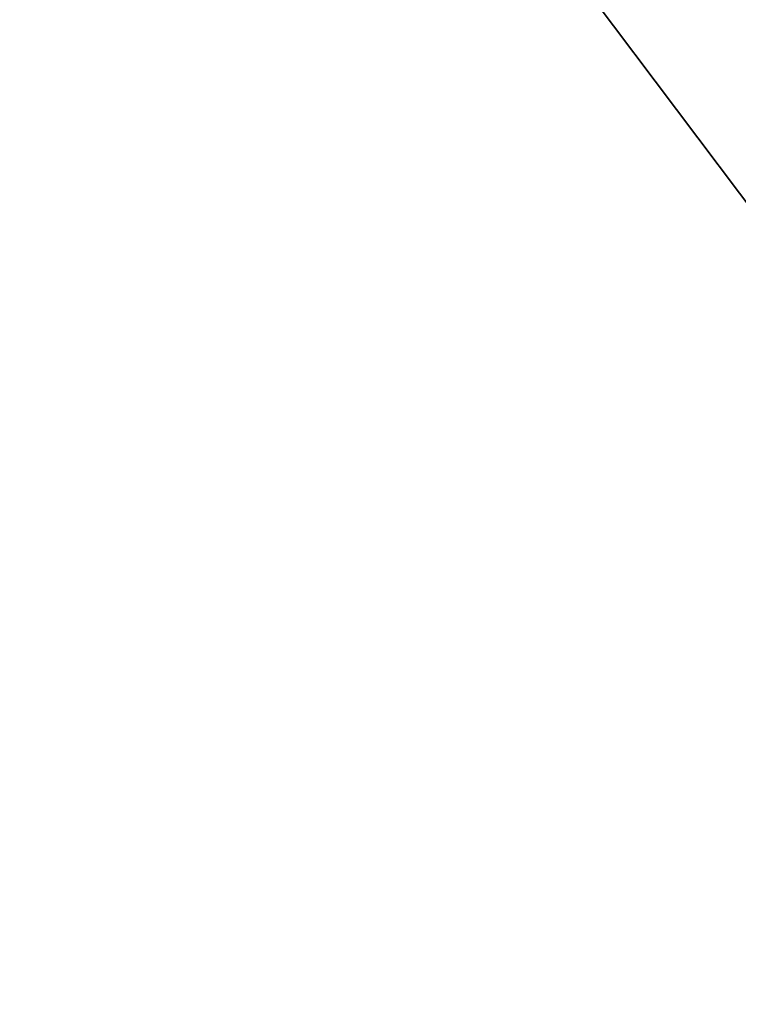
# Model space of a CAD drawing. Header units: millimetres. Extents: x -4 to 636, y -4 to 636.
# Tile 165 of 256: x 80.281 to 81.101, y 108.474 to 109.597. Entities that reach past the tile are written whole.
import ezdxf

# ---------------------------------------------------------------- set-up
doc = ezdxf.new("R2010")
doc.units = ezdxf.units.MM
doc.header["$LTSCALE"] = 25.4
doc.layers.get('0').update_dxf_attribs({"true_color": 0xff5454})

# ---------------------------------------------------------------- blocks, each defined once
blk = doc.blocks.new('AGNES-ROUND-LED-8210-8206-8188-8185.STL')
at = {"color": 7, "true_color": 0xffffff}
mesh = blk.add_polyface(dxfattribs=at)
corners = [(51.5466, 148.73, 1.9938), (81.7844, 108.4908, 0.089), (81.7844, 108.4908, 1.9938), (51.5466, 148.73, 0.089)]
mesh.append_faces([[corners[k] for k in face] for face in [(0, 1, 2), (1, 0, 3)]], dxfattribs={"vtx0": -1, "color": 7})
mesh = blk.add_polyface(dxfattribs=at)
corners = [(81.0871, 100.39, -33.9718), (57.8769, 128.433, -33.6474), (80.9274, 100.2434, -33.6474), (58.0522, 128.5604, -33.9718)]
mesh.append_faces([[corners[k] for k in face] for face in [(0, 1, 2), (1, 0, 3)]], dxfattribs={"vtx0": -1, "color": 7})
mesh = blk.add_polyface(dxfattribs=at)
corners = [(58.0051, 128.5261, -35.1125), (80.5661, 99.9118, -34.6789), (57.4802, 128.1448, -34.6789), (81.0442, 100.3506, -35.1125)]
mesh.append_faces([[corners[k] for k in face] for face in [(0, 1, 2), (1, 0, 3)]], dxfattribs={"vtx0": -1, "color": 7})
mesh = blk.add_polyface(dxfattribs=at)
corners = [(80.9274, 100.2434, -33.6474), (57.8769, 128.433, -33.6474), (77.1168, 104.3556, -33.2647)]
mesh.append_faces([[corners[k] for k in face] for face in [(0, 1, 2)]], dxfattribs={"color": 7})
mesh = blk.add_polyface(dxfattribs=at)
corners = [(57.1294, 127.8899, -34.0301), (80.5661, 99.9118, -34.6789), (80.2467, 99.6187, -34.0301), (57.4802, 128.1448, -34.6789)]
mesh.append_faces([[corners[k] for k in face] for face in [(0, 1, 2), (1, 0, 3)]], dxfattribs={"vtx0": -1, "color": 7})

msp = doc.modelspace()

# ---------------------------------------------------------------- block references
at = {"color": 0}
msp.add_blockref('AGNES-ROUND-LED-8210-8206-8188-8185.STL', (0, 0), dxfattribs=at)

doc.saveas('drawing.dxf')
